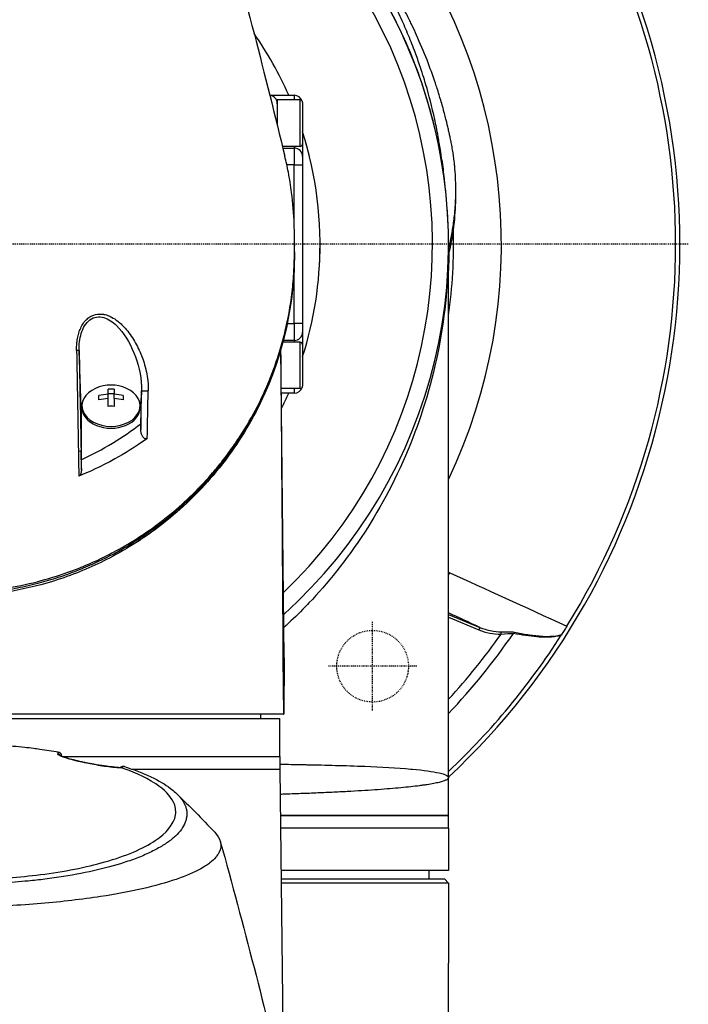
# Model space of a CAD drawing. Header units: millimetres. Extents: x 0 to 4378, y 0 to 2397.
# Tile 163 of 256: x 762 to 842, y 2086 to 2203. Entities that reach past the tile are written whole.
import ezdxf

# ---------------------------------------------------------------- set-up
doc = ezdxf.new("R2010")
doc.units = ezdxf.units.MM
doc.header["$LTSCALE"] = 0.2
doc.linetypes.add('CENTER2', pattern=[1.125, 0.75, -0.125, 0.125, -0.125])
doc.linetypes.add('HIDDEN', pattern=[0.375, 0.25, -0.125])
doc.layers.add('02_Center Line', color=1, linetype='CENTER2')
doc.layers.add('03_Hidden Line', color=2, linetype='HIDDEN')

# ---------------------------------------------------------------- blocks, each defined once
blk = doc.blocks.new('A$Cfecc06f8')
for p, q in [((37.81, 17.65), (40.7, 17.65)), ((40.7, 17.65), (40.7, 17.1)), ((38.7, 17.1), (38.7, 14.08)), ((41.4, 17.1), (38.7, 17.1)), ((41.4, 11.6), (41.4, 17.1)), ((41.7, 16.8), (41.7, 11.9)), ((38.63, 14.35), (38.7, 14.35)), ((41.7, 11.9), (41.7, 10.4)), ((41.4, 11.6), (39.31, 11.6)), ((39.36, 11.4), (40.7, 11.4)), ((40.7, 11.6), (40.7, 11.4)), ((40.7, 11.4), (40.7, 9.4)), ((40.7, 9.4), (39.83, 9.4)), ((40.7, 2.55), (40.7, 9.4)), ((40.7, 9.4), (41.7, 9.4)), ((41.7, 10.4), (41.7, 9.4)), ((41.7, 9.4), (41.7, -9.4)), ((59.86, 5.74), (59.86, 6.45)), ((40.73, 0.65), (40.73, 0.81)), ((59, -63.2), (59, 0)), ((58.99, -1.41), (58.99, -1.41)), ((40.7, -9.4), (40.7, -2.72)), ((39.88, -9.4), (40.7, -9.4)), ((40.7, -9.4), (40.7, -11.4)), ((41.7, -9.4), (40.7, -9.4)), ((41.7, -9.4), (41.7, -10.4)), ((41.7, -10.4), (41.7, -11.9)), ((15.05, -11.01), (15.05, -11.01)), ((15.35, -11.01), (15.35, -11.01)), ((20.75, -11.01), (20.76, -11.01)), ((41.4, -11.6), (39.36, -11.6)), ((40.7, -11.4), (39.41, -11.4)), ((40.7, -11.4), (40.7, -11.6)), ((41.4, -17.1), (41.4, -11.6)), ((14.93, -12), (14.93, -12)), ((15.47, -19.36), (15.22, -12.58)), ((15.23, -12), (15.23, -12)), ((21.16, -11.71), (21.17, -11.7)), ((21.16, -11.7), (21.16, -11.71)), ((21.32, -12), (21.32, -12)), ((22.06, -12), (22.06, -12)), ((39.1, -12.44), (39.1, -12.44)), ((39.53, -49), (39.13, -12.41)), ((41.7, -11.9), (41.7, -16.8)), ((15.24, -13.92), (15.24, -13.92)), ((14.95, -14.4), (14.95, -14.4)), ((18.64, -17.78), (18.64, -17.17)), ((19.36, -17.17), (19.36, -17.78)), ((22.61, -17.37), (22.53, -19.42)), ((41.4, -17.1), (39.18, -17.1)), ((40.7, -17.1), (40.7, -17.65)), ((17.55, -18.45), (17.55, -17.94)), ((18.64, -17.69), (19.36, -17.69)), ((18.64, -18.29), (18.64, -17.78)), ((18.64, -19.22), (18.64, -18.29)), ((19.36, -18.29), (19.36, -17.78)), ((19.36, -18.29), (19.36, -19.22)), ((20.45, -17.94), (20.45, -18.45)), ((22.59, -18.11), (22.59, -18.11)), ((40.7, -17.65), (39.19, -17.65)), ((15.47, -19.36), (15.47, -25.37)), ((15.55, -19.36), (15.55, -19.14)), ((22.45, -19.36), (22.45, -19.14)), ((22.53, -19.42), (22.53, -21.26)), ((54.47, -22.67), (54.47, -22.67)), ((15.47, -25.37), (15.44, -24.5)), ((15.47, -25.55), (15.47, -25.37)), ((50.81, -29.99), (50.81, -29.99)), ((59, -43.87), (62.69, -45.4)), ((59, -44.19), (62.57, -45.67)), ((62.69, -45.4), (62.57, -45.67)), ((65.21, -45.92), (65.21, -46.21)), ((39.37, -49), (39.43, -55.7)), ((39.37, -49), (39.53, -49)), ((39.47, -55.7), (39.53, -49)), ((39.53, -49), (39.47, -55.7)), ((39.43, -55.7), (0.5, -55.7)), ((36.71, -55.7), (36.72, -56.2)), ((39.43, -55.7), (39.47, -55.7)), ((39.47, -55.7), (39.47, -55.7)), ((-39, -56.2), (39, -56.2)), ((39, -60.7), (39, -56.2)), ((13.22, -60.7), (39, -60.7)), ((13.22, -60.7), (39, -60.7)), ((39, -60.7), (39, -62.2)), ((21.49, -62.2), (39.01, -62.2)), ((39.01, -62.2), (39.42, -99.56)), ((59, -67.7), (59, -63.2)), ((39.07, -67.7), (59, -67.7)), ((59, -67.7), (39.07, -67.7)), ((59, -69.2), (59, -67.7)), ((59, -69.2), (39.08, -69.2)), ((59, -69.2), (39.08, -69.2)), ((59, -69.2), (59, -74.2)), ((59, -74.2), (39.14, -74.2)), ((56.7, -75.2), (56.71, -74.2)), ((39.15, -75.2), (58.5, -75.2)), ((59, -75.7), (39.16, -75.7)), ((58.5, -75.2), (59, -75.7)), ((59, -75.7), (59, -85.2)), ((59, -147.58), (59, -85.2))]:
    blk.add_line(p, q)
for centre, radius, start, end in [((0, 0), 86.41, 313.0605, 226.9395), ((0, 0), 59, 311.9888, 228.0112), ((0, 0), 57.09, 313.6982, 226.3018), ((0, 0), 85.91, 328.2048, 31.7952), ((0, 0), 65.26, 334.7073, 35.2904), ((0, 0), 43.77, 23.7811, 34.7693), ((37.7, 16.65), 1, 0, 83.4551), ((40.7, 16.65), 1, 18.6224, 90), ((41.4, 16.8), 0.3, 0, 90), ((0, 0), 43.77, 356.4634, 17.6915), ((0, 0), 43.77, 13.7453, 17.6915), ((41.4, 11.9), 0.3, 270, 0), ((40.7, 10.4), 1, 0, 90), ((0, 0), 59.6, 351.8503, 1.6203), ((0, 0), 43.77, 342.3085, 360), ((0, 0), 59.09, 356.8085, 359.0496), ((40.7, -10.4), 1, 270, 0), ((41.4, -11.9), 0.3, 0, 90), ((0, 0), 59.09, 349.3272, 349.3525), ((19, -21.21), 4.52, 66.0031, 113.9969), ((40.7, -16.65), 1, 270, 341.3776), ((41.4, -16.8), 0.3, 270, 0), ((0, 0), 43.77, 333.6096, 336.2189), ((0, 0), 81.08, 316.695, 325.3339), ((0, 0), 79.93, 317.5762, 324.6769), ((0, 0), 85.92, 313.3702, 327.3637), ((0, 0), 81.08, 310.1024, 310.1031), ((0, 0), 85.92, 312.9837, 312.9859), ((0, 0), 86.41, 313.051579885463, 313.0516103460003)]:
    blk.add_arc(centre, radius, start, end)
for centre, major_axis, ratio, start_param, end_param in [((39.72, -1.94), (1, -0.02), 0.706623, 0.000001, 0.014095), ((49.7, -31.69), (-26.24, 1449), 0.023759, 1.557176, 1.565404), ((42.49, -31.57), (-26.89, 1453.04), 0.018519, 1.55738, 1.565584), ((19, -19.14), (-3.45, 0), 0.707116, 5.274253, 10.433711), ((19, -20.18), (-4.28, 0), 0.707097, 4.627603, 4.797175), ((4.43, -65.15), (17.33, 935.51), 0.018502, 4.758916, 4.763836), ((13.06, -65.74), (-17.88, -929.88), 0.01013, 1.616962, 1.623047), ((19, -20.95), (-4.5, 0), 0.707097, 4.792943, 5.040089), ((19, -21.46), (4.5, 0), 0.707097, 1.65135, 1.898497), ((19, -20.95), (-4.5, 0), 0.707097, 4.384689, 4.631835), ((19, -21.46), (4.5, 0), 0.707097, 1.243096, 1.490243), ((19, -19.36), (-3.45, 0), 0.707116, 0, 3.141593), ((19, -22.23), (4.28, 0), 0.707097, 1.486011, 1.655582), ((19, -21.97), (4.7, 0), 0.707107, 0.709881, 0.709892), ((19, -21.97), (4.7, 0), 0.707107, 2.568828, 2.568838), ((19, -21.97), (4.7, 0), 0.707107, 2.459645, 2.45965), ((-0.82, -1.56), (-34.59, -3.99), 0.799813, 1.966994, 2.216206), ((0, 5.44), (0, 35.29), 0.999657, 3.83428, 3.834282), ((49.72, -31.74), (-26.37, 1456.5), 0.023654, 1.5654, 1.567438), ((42.61, -31.61), (-27.02, 1459.91), 0.018519, 1.565579, 1.567141), ((55.56, -36.57), (-2.11, -4.53), 0.855881, 1.390117, 1.445582), ((67.82, -13.5), (3.26, 32.68), 0.454648, 3.005146, 3.185185), ((66.87, -46.25), (0.06, 0.294), 0.73863, 0.527171, 1.264754), ((12.62, -60.9), (0.486, -0.116), 0.997249, 0.822813, 1.654075), ((16.89, -270.53), (4.64, -215.44), 0.016475, 2.912695, 2.912773), ((16.86, -62.11), (0.087, 0.492), 0.18394, 6.280839, 6.283185), ((16.86, -62.11), (0.087, 0.492), 0.18394, 6.158168, 6.280839), ((17.73, -61.35), (-3.3, -0.41), 0.41873, 2.365377, 2.483927)]:
    blk.add_ellipse(centre, major_axis=major_axis, ratio=ratio, start_param=start_param, end_param=end_param)
for points, knots in [([(59, -0.64), (59.02, -0.55), (59.04, -0.45), (59.09, -0.25), (59.11, -0.14), (59.15, 0.04), (59.17, 0.13), (59.21, 0.3), (59.23, 0.39), (59.27, 0.59), (59.29, 0.7), (59.33, 0.9), (59.35, 0.99), (59.39, 1.19), (59.41, 1.32), (59.45, 1.55), (59.46, 1.65), (59.57, 2.29), (59.64, 2.82), (59.77, 4.05), (59.82, 4.75), (59.87, 6.15), (59.87, 6.86), (59.82, 8.02), (59.79, 8.47), (59.75, 9.03), (59.74, 9.13), (59.71, 9.42), (59.69, 9.61), (59.61, 10.26), (59.55, 10.72), (59.43, 11.42), (59.39, 11.67), (59.33, 12), (59.31, 12.09), (59.28, 12.22), (59.27, 12.26), (59.24, 12.41), (59.22, 12.51), (59.17, 12.76), (59.14, 12.91), (59.06, 13.26), (59.02, 13.45), (58.93, 13.81), (58.89, 13.99), (58.83, 14.23), (58.82, 14.29), (58.77, 14.5), (58.73, 14.66), (58.63, 15.05), (58.57, 15.27), (58.47, 15.66), (58.43, 15.82), (58.34, 16.15), (58.29, 16.32), (58.17, 16.74), (58.09, 17), (57.96, 17.45), (57.9, 17.64), (57.8, 17.97), (57.76, 18.11), (57.69, 18.32), (57.67, 18.39), (57.58, 18.67), (57.51, 18.87), (57.13, 20), (56.8, 20.92), (56.06, 22.82), (55.65, 23.8), (55.03, 25.16), (54.86, 25.54), (54.58, 26.11), (54.5, 26.29), (54.19, 26.91), (53.97, 27.34), (53.51, 28.22), (53.27, 28.66), (52.49, 30.07), (51.92, 31.03), (50.84, 32.76), (50.32, 33.53), (49.16, 35.19), (48.51, 36.08), (47.27, 37.66), (46.69, 38.35), (44.87, 40.47), (43.56, 41.87), (42.15, 43.21)], [-5.115076, -5.115076, -5.115076, -5.115076, -5.103809, -5.103809, -5.091041, -5.091041, -5.081268, -5.081268, -5.070806, -5.070806, -5.057101, -5.057101, -5.047416, -5.047416, -5.032993, -5.032993, -5.021064, -5.021064, -4.959513, -4.959513, -4.879662, -4.879662, -4.798866, -4.798866, -4.746913, -4.746913, -4.735039, -4.735039, -4.713278, -4.713278, -4.660559, -4.660559, -4.631405, -4.631405, -4.620962, -4.620962, -4.61581, -4.61581, -4.603824, -4.603824, -4.585775, -4.585775, -4.565126, -4.565126, -4.545061, -4.545061, -4.538129, -4.538129, -4.518662, -4.518662, -4.489931, -4.489931, -4.468034, -4.468034, -4.446173, -4.446173, -4.412022, -4.412022, -4.38742, -4.38742, -4.368644, -4.368644, -4.359076, -4.359076, -4.331844, -4.331844, -4.208918, -4.208918, -4.076245, -4.076245, -4.023995, -4.023995, -3.998904, -3.998904, -3.939656, -3.939656, -3.878964, -3.878964, -3.746371, -3.746371, -3.637173, -3.637173, -3.509455, -3.509455, -3.406658, -3.406658, -3.192879, -3.192879, -3.192879, -3.192879]), ([(58.19, 10.02), (58.16, 10.23), (58.14, 10.43), (58.11, 10.63), (58.07, 10.91), (58, 11.37), (57.89, 12.03), (57.86, 12.24), (57.82, 12.47), (57.77, 12.71), (57.62, 13.58), (57.47, 14.27), (57.36, 14.78), (57.03, 16.31), (56.67, 17.68), (56.31, 18.9), (56.09, 19.64), (55.84, 20.43), (55.56, 21.27), (55.37, 21.82), (55.17, 22.39), (54.95, 22.97), (54.7, 23.65), (54.43, 24.32), (54.15, 24.99), (53.87, 25.66), (53.58, 26.32), (53.28, 26.98), (53.09, 27.38), (52.91, 27.77), (52.73, 28.13), (52.2, 29.21), (51.71, 30.13), (51.28, 30.92), (50.58, 32.15), (49.81, 33.44), (48.94, 34.75)], [-0.3852325, -0.3852325, -0.3852325, -0.3852325, -0.375, -0.375, -0.375, -0.3512462, -0.3512462, -0.3512462, -0.34375, -0.34375, -0.34375, -0.3125, -0.3125, -0.3125, -0.25, -0.25, -0.25, -0.2121786, -0.2121786, -0.2121786, -0.1875, -0.1875, -0.1875, -0.15625, -0.15625, -0.15625, -0.125, -0.125, -0.125, -0.1091039, -0.1091039, -0.1091039, -0.0625, -0.0625, -0.0625, 0, 0, 0, 0]), ([(58.97, 1.96), (58.94, 2.71), (58.9, 3.45), (58.85, 4.2), (58.75, 5.59), (58.6, 6.99), (58.4, 8.38), (58.01, 11.17), (57.4, 13.94), (56.59, 16.68), (55.79, 19.42), (54.78, 22.14), (53.55, 24.8), (52.93, 26.13), (52.26, 27.45), (51.53, 28.75), (50.81, 30.05), (50.02, 31.34), (49.18, 32.6)], [-0.4708009, -0.4708009, -0.4708009, -0.4708009, -0.4375, -0.4375, -0.4375, -0.375, -0.375, -0.375, -0.25, -0.25, -0.25, -0.125, -0.125, -0.125, -0.0625, -0.0625, -0.0625, 0, 0, 0, 0]), ([(0, -41.27), (1.33, -41.27), (2.65, -41.21), (5.29, -40.95), (6.59, -40.77), (10.43, -40.02), (12.89, -39.29), (15.87, -38.11), (16.52, -37.83), (17.88, -37.21), (18.59, -36.85), (21.14, -35.51), (22.86, -34.41), (24.88, -32.91), (25.29, -32.59), (26.63, -31.52), (27.51, -30.74), (29.25, -29.08), (30.09, -28.19), (31.29, -26.81), (31.69, -26.33), (32.47, -25.35), (32.85, -24.84), (33.59, -23.8), (33.96, -23.27), (35.05, -21.57), (35.73, -20.4), (36.66, -18.59), (36.96, -17.96), (37.53, -16.68), (37.81, -16.02), (38.33, -14.66), (38.57, -13.97), (38.91, -12.91), (39.02, -12.56), (39.34, -11.45), (39.54, -10.71), (40.09, -8.33), (40.36, -6.68), (40.57, -4.64), (40.6, -4.23), (40.67, -3.29), (40.69, -2.76), (40.72, -1.86), (40.73, -1.54), (40.73, -1.1), (40.73, -1.04), (40.73, -0.9), (40.73, -0.83), (40.73, -0.51), (40.73, -0.31), (40.73, 0.04), (40.73, 0.14), (40.73, 0.42), (40.73, 0.57), (40.73, 0.88), (40.73, 1.03), (40.73, 1.28), (40.73, 1.39), (40.73, 1.58), (40.73, 1.66), (40.72, 1.85), (40.72, 1.96), (40.71, 2.16), (40.71, 2.25), (40.66, 3.6), (40.56, 4.87), (40.29, 6.94), (40.16, 7.74), (39.89, 9.18), (39.75, 9.82), (39.59, 10.45)], [-21.001083, -21.001083, -21.001083, -21.001083, -20.328863, -20.328863, -19.655828, -19.655828, -18.308332, -18.308332, -17.924512, -17.924512, -17.485993, -17.485993, -16.316696, -16.316696, -16.006668, -16.006668, -15.296307, -15.296307, -14.534305, -14.534305, -14.139555, -14.139555, -13.730091, -13.730091, -13.30546, -13.30546, -12.401825, -12.401825, -11.929878, -11.929878, -11.437802, -11.437802, -10.9252, -10.9252, -10.663362, -10.663362, -10.117833, -10.117833, -8.934625, -8.934625, -8.645977, -8.645977, -8.260408, -8.260408, -8.006475, -8.006475, -7.961161, -7.961161, -7.91407, -7.91407, -7.778509, -7.778509, -7.724161, -7.724161, -7.666804, -7.666804, -7.602838, -7.602838, -7.565627, -7.565627, -7.532521, -7.532521, -7.488032, -7.488032, -7.450837, -7.450837, -6.924212, -6.924212, -6.587553, -6.587553, -6.320409, -6.320409, -6.320409, -6.320409]), ([(59.01, -1.35), (59.31, -0.02), (59.55, 1.31), (59.8, 3.62), (59.86, 4.68), (59.86, 5.74)], [0.31436871, 0.31436871, 0.31436871, 0.31436871, 0.34474734, 0.34474734, 0.37032933, 0.37032933, 0.37032933, 0.37032933]), ([(59, 0), (59, -4.27), (58.58, -8.31), (57.87, -12.07), (57.07, -16.28), (55.89, -20.13), (54.51, -23.59), (52.9, -27.61), (51.02, -31.1), (49.06, -34.12), (46.88, -37.47), (44.6, -40.23), (42.45, -42.51), (42.2, -42.77), (41.96, -43.02), (41.72, -43.26), (40.97, -44.02), (40.23, -44.74), (39.49, -45.42)], [0, 0, 0, 0, 0.0513847, 0.0513847, 0.0513847, 0.1089687, 0.1089687, 0.1089687, 0.1757473, 0.1757473, 0.1757473, 0.25, 0.25, 0.25, 0.2549863, 0.2549863, 0.2549863, 0.2703423, 0.2703423, 0.2703423, 0.2703423]), ([(0, -41.48), (1.49, -41.48), (3.22, -41.4), (5.15, -41.16), (6.01, -41.05), (6.91, -40.91), (7.85, -40.73), (7.87, -40.72), (7.89, -40.72), (7.91, -40.71), (8.74, -40.55), (9.6, -40.36), (10.48, -40.13), (11.22, -39.93), (11.97, -39.71), (12.73, -39.46), (12.83, -39.43), (12.93, -39.4), (13.03, -39.37), (13.77, -39.12), (14.52, -38.85), (15.27, -38.54), (15.34, -38.52), (15.41, -38.49), (15.48, -38.46), (15.84, -38.32), (16.2, -38.16), (16.56, -38), (16.78, -37.91), (16.99, -37.81), (17.21, -37.71), (17.32, -37.66), (17.42, -37.61), (17.53, -37.56), (17.63, -37.51), (17.71, -37.48), (17.82, -37.42), (17.83, -37.42), (17.84, -37.41), (17.86, -37.41), (19.28, -36.72), (20.54, -36.01), (21.67, -35.31), (22.4, -34.86), (23.07, -34.41), (23.69, -33.97), (24.39, -33.48), (25.03, -32.99), (25.61, -32.53), (26.12, -32.12), (26.59, -31.72), (27.01, -31.35), (27.83, -30.63), (28.5, -29.99), (29.05, -29.44), (29.17, -29.31), (29.29, -29.19), (29.4, -29.08), (29.7, -28.77), (29.97, -28.49), (30.19, -28.24), (30.3, -28.12), (30.4, -28.01), (30.5, -27.9), (30.52, -27.87), (30.55, -27.84), (30.58, -27.81), (30.6, -27.79), (30.61, -27.77), (30.63, -27.75), (30.65, -27.73), (30.67, -27.71), (30.69, -27.68), (30.7, -27.67), (30.71, -27.66), (30.72, -27.65), (30.72, -27.65), (30.72, -27.65), (30.72, -27.65), (30.72, -27.64), (30.73, -27.64), (30.73, -27.64), (30.73, -27.64), (30.74, -27.63), (30.75, -27.62), (31.07, -27.25), (31.39, -26.88), (31.69, -26.5), (32.62, -25.36), (33.47, -24.2), (34.23, -23.03), (35.01, -21.83), (35.71, -20.62), (36.32, -19.41), (36.96, -18.16), (37.52, -16.92), (38, -15.68), (38.16, -15.27), (38.31, -14.87), (38.45, -14.46), (38.53, -14.23), (38.61, -14.01), (38.68, -13.79), (38.9, -13.15), (39.09, -12.51), (39.27, -11.88), (39.63, -10.57), (39.92, -9.29), (40.14, -8.02), (40.25, -7.36), (40.35, -6.72), (40.43, -6.07), (40.51, -5.42), (40.57, -4.77), (40.62, -4.12), (40.67, -3.39), (40.71, -2.67), (40.72, -1.95)], [0.0000003, 0.0000003, 0.0000003, 0.0000003, 0.0859853, 0.0859853, 0.0859853, 0.1241981, 0.1241981, 0.1241981, 0.125, 0.125, 0.125, 0.1589987, 0.1589987, 0.1589987, 0.1875, 0.1875, 0.1875, 0.1911709, 0.1911709, 0.1911709, 0.21875, 0.21875, 0.21875, 0.2212271, 0.2212271, 0.2212271, 0.234375, 0.234375, 0.234375, 0.2421875, 0.2421875, 0.2421875, 0.2460938, 0.2460938, 0.2460938, 0.2496161, 0.2496161, 0.2496161, 0.25, 0.25, 0.25, 0.2912742, 0.2912742, 0.2912742, 0.3179228, 0.3179228, 0.3179228, 0.3481944, 0.3481944, 0.3481944, 0.375, 0.375, 0.375, 0.4261619, 0.4261619, 0.4261619, 0.4375, 0.4375, 0.4375, 0.46875, 0.46875, 0.46875, 0.484375, 0.484375, 0.484375, 0.4893023, 0.4893023, 0.4893023, 0.4921875, 0.4921875, 0.4921875, 0.4960938, 0.4960938, 0.4960938, 0.4980469, 0.4980469, 0.4980469, 0.4986572, 0.4986572, 0.4986572, 0.4992676, 0.4992676, 0.4992676, 0.5, 0.5, 0.5, 0.5215625, 0.5215625, 0.5215625, 0.5877727, 0.5877727, 0.5877727, 0.656049, 0.656049, 0.656049, 0.7265974, 0.7265974, 0.7265974, 0.75, 0.75, 0.75, 0.7627993, 0.7627993, 0.7627993, 0.7996666, 0.7996666, 0.7996666, 0.8755356, 0.8755356, 0.8755356, 0.9146293, 0.9146293, 0.9146293, 0.9545641, 0.9545641, 0.9545641, 1, 1, 1, 1]), ([(40.72, -1.96), (40.6, -8.01), (39.12, -14.14), (34.82, -22.44), (33.12, -25), (29.38, -29.41), (27.41, -31.33), (23.37, -34.5), (21.35, -35.84), (17.35, -37.96), (15.41, -38.81), (9.88, -40.73), (5.99, -41.52), (1.4, -41.75), (0.7, -41.77), (0, -41.77)], [0, 0, 0, 0, 2.532204, 2.532204, 3.707832, 3.707832, 4.693204, 4.693204, 5.508884, 5.508884, 6.184691, 6.184691, 7.353938, 7.353938, 7.564593, 7.564593, 7.564593, 7.564593]), ([(14.91, -12.58), (14.91, -12.36), (14.92, -12.15), (14.93, -11.95), (14.94, -11.74), (14.96, -11.58), (14.99, -11.35), (15.03, -11.12), (15.07, -10.9), (15.13, -10.69), (15.16, -10.57), (15.19, -10.47), (15.23, -10.37), (15.26, -10.28), (15.29, -10.19), (15.33, -10.09), (15.51, -9.66), (15.74, -9.28), (16.05, -8.96), (16.18, -8.83), (16.33, -8.71), (16.48, -8.61), (16.79, -8.41), (17.1, -8.33), (17.39, -8.29), (17.6, -8.26), (17.83, -8.27), (18.05, -8.3), (18.09, -8.3), (18.13, -8.31), (18.16, -8.31), (18.26, -8.33), (18.35, -8.35), (18.45, -8.38), (18.5, -8.4), (18.56, -8.42), (18.61, -8.44), (18.76, -8.49), (18.94, -8.57), (19.07, -8.64), (19.32, -8.77), (19.56, -8.93), (19.8, -9.12), (19.93, -9.22), (20.06, -9.33), (20.19, -9.45), (20.31, -9.57), (20.42, -9.68), (20.52, -9.79), (20.93, -10.22), (21.32, -10.74), (21.66, -11.3), (21.99, -11.84), (22.27, -12.38), (22.53, -13.01), (22.54, -13.03), (22.55, -13.05), (22.56, -13.07), (22.69, -13.4), (22.81, -13.73), (22.91, -14.06), (23.01, -14.39), (23.09, -14.69), (23.17, -15.06), (23.18, -15.08), (23.18, -15.1), (23.19, -15.12), (23.26, -15.47), (23.31, -15.79), (23.35, -16.17), (23.36, -16.19), (23.36, -16.21), (23.36, -16.23), (23.4, -16.6), (23.41, -16.9), (23.4, -17.36)], [0, 0, 0, 0, 0.03125, 0.03125, 0.03125, 0.0625, 0.0625, 0.0625, 0.09375, 0.09375, 0.09375, 0.110985, 0.110985, 0.110985, 0.125, 0.125, 0.125, 0.1875, 0.1875, 0.1875, 0.213151, 0.213151, 0.213151, 0.266654, 0.266654, 0.266654, 0.305187, 0.305187, 0.305187, 0.3125, 0.3125, 0.3125, 0.332554, 0.332554, 0.332554, 0.34375, 0.34375, 0.34375, 0.375, 0.375, 0.375, 0.4375, 0.4375, 0.4375, 0.469225, 0.469225, 0.469225, 0.5, 0.5, 0.5, 0.625, 0.625, 0.625, 0.746043, 0.746043, 0.746043, 0.75, 0.75, 0.75, 0.8125, 0.8125, 0.8125, 0.875, 0.875, 0.875, 0.877935, 0.877935, 0.877935, 0.9375, 0.9375, 0.9375, 0.940676, 0.940676, 0.940676, 1, 1, 1, 1]), ([(15.22, -12.58), (15.2, -11.89), (15.27, -11.21), (15.66, -9.92), (16, -9.32), (16.97, -8.59), (17.58, -8.52), (18.7, -8.85), (19.2, -9.2), (20.53, -10.5), (21.21, -11.65), (22.22, -14.12), (22.56, -15.47), (22.61, -16.84)], [0, 0, 0, 0, 0.125, 0.125, 0.25, 0.25, 0.375, 0.375, 0.5, 0.5, 0.75, 0.75, 1, 1, 1, 1]), ([(22.61, -16.84), (22.61, -16.93), (22.61, -17.02), (22.61, -17.19), (22.61, -17.28), (22.61, -17.37)], [0, 0, 0, 0, 0.499955, 0.499955, 1, 1, 1, 1]), ([(22.61, -17.37), (22.61, -17.36), (22.7, -17.35), (22.88, -17.35), (23.06, -17.35), (23.28, -17.35), (23.4, -17.36)], [0, 0, 0, 0, 0.497548, 0.497548, 0.497548, 1, 1, 1, 1]), ([(22.53, -19.42), (22.53, -19.34), (22.53, -19.25), (22.52, -19.17), (22.5, -18.99), (22.46, -18.83), (22.39, -18.66), (22.38, -18.64), (22.37, -18.61), (22.36, -18.58)], [0.0000002, 0.0000002, 0.0000002, 0.0000002, 0.0322579, 0.0322579, 0.0322579, 0.096774, 0.096774, 0.096774, 0.1079798, 0.1079798, 0.1079798, 0.1079798]), ([(22.53, -21.26), (22.53, -21.38), (22.53, -21.5), (22.53, -21.73), (22.53, -21.85), (22.53, -21.96)], [0.00009515, 0.00009515, 0.00009515, 0.00009515, 0.04141577, 0.04141577, 0.08265735, 0.08265735, 0.08265735, 0.08265735]), ([(23.3, -23.01), (23.28, -23.02), (23.27, -23.03), (23.23, -23.04), (23.22, -23.05), (23.16, -23.06), (23.13, -23.06), (23.06, -23.05), (23.02, -23.03), (22.93, -22.99), (22.89, -22.96), (22.78, -22.85), (22.73, -22.77), (22.63, -22.56), (22.59, -22.43), (22.54, -22.18), (22.53, -22.06), (22.53, -21.96)], [0.0000002, 0.0000002, 0.0000002, 0.0000002, 0.0061129, 0.0061129, 0.0121826, 0.0121826, 0.0227896, 0.0227896, 0.0351343, 0.0351343, 0.0508386, 0.0508386, 0.0707889, 0.0707889, 0.094253, 0.094253, 0.1183109, 0.1183109, 0.1183109, 0.1183109]), ([(23.3, -23.01), (21.91, -24.02), (20.55, -24.83), (17.8, -26.35), (16.29, -27.03), (15.18, -27.47)], [0.000003, 0.000003, 0.000003, 0.000003, 0.596138, 0.596138, 1.498187, 1.498187, 1.498187, 1.498187]), ([(15.47, -25.55), (15.47, -25.75), (15.47, -25.96), (15.47, -26.37), (15.48, -26.57), (15.48, -26.78)], [-0.1420846, -0.1420846, -0.1420846, -0.1420846, -0.071052, -0.071052, 0, 0, 0, 0]), ([(15.48, -26.78), (15.48, -26.92), (15.46, -27.05), (15.4, -27.24), (15.36, -27.31), (15.3, -27.38), (15.28, -27.41), (15.23, -27.44), (15.21, -27.46), (15.18, -27.47)], [0, 0, 0, 0, 0.049407, 0.049407, 0.0845377, 0.0845377, 0.1006426, 0.1006426, 0.1144911, 0.1144911, 0.1144911, 0.1144911]), ([(62.69, -45.4), (62.81, -45.45), (62.96, -45.51), (63.37, -45.64), (63.66, -45.72), (64.46, -45.89), (64.9, -45.92), (65.21, -45.92)], [0, 0, 0, 0, 0.25, 0.25, 0.5, 0.5, 1, 1, 1, 1]), ([(73.02, -45.26), (72.91, -45.43), (72.8, -45.6), (72.6, -45.94), (72.5, -46.1), (72.4, -46.26)], [-0.1213984, -0.1213984, -0.1213984, -0.1213984, -0.0607472, -0.0607472, -0.0000244, -0.0000244, -0.0000244, -0.0000244]), ([(65.21, -45.92), (65.51, -45.92), (65.76, -45.92), (66.07, -45.92), (66.39, -45.92), (66.63, -45.93), (66.81, -45.97)], [0, 0, 0, 0, 0.5, 0.5, 0.5, 1, 1, 1, 1]), ([(72.35, -46.34), (72.14, -46.4), (71.93, -46.45), (71.71, -46.49), (71.6, -46.51), (71.48, -46.52), (71.37, -46.53), (71.26, -46.55), (71.12, -46.56), (71.03, -46.56), (70.99, -46.57), (70.94, -46.57), (70.9, -46.57), (70.76, -46.57), (70.61, -46.58), (70.44, -46.57), (70.22, -46.57), (69.96, -46.56), (69.73, -46.54), (69.64, -46.54), (69.55, -46.53), (69.46, -46.52), (68.6, -46.45), (67.67, -46.32), (66.68, -46.12)], [0.0000001, 0.0000001, 0.0000001, 0.0000001, 0.125, 0.125, 0.125, 0.1875, 0.1875, 0.1875, 0.25, 0.25, 0.25, 0.2795113, 0.2795113, 0.2795113, 0.375, 0.375, 0.375, 0.5, 0.5, 0.5, 0.5477601, 0.5477601, 0.5477601, 1, 1, 1, 1]), ([(66.81, -45.97), (67.37, -46.09), (67.89, -46.19), (68.4, -46.26), (68.65, -46.3), (68.9, -46.33), (69.15, -46.36), (69.27, -46.37), (69.4, -46.39), (69.54, -46.4), (69.66, -46.41), (69.79, -46.42), (69.91, -46.43), (70.3, -46.46), (70.61, -46.47), (70.95, -46.46), (71.02, -46.46), (71.1, -46.46), (71.18, -46.45), (71.61, -46.43), (72.02, -46.37), (72.4, -46.26)], [0, 0, 0, 0, 0.25, 0.25, 0.25, 0.375, 0.375, 0.375, 0.4392651, 0.4392651, 0.4392651, 0.5, 0.5, 0.5, 0.7044426, 0.7044426, 0.7044426, 0.75, 0.75, 0.75, 0.9999969, 0.9999969, 0.9999969, 0.9999969]), ([(72.4, -46.26), (72.39, -46.27), (72.39, -46.28), (72.37, -46.31), (72.36, -46.32), (72.35, -46.34)], [-0.009683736, -0.009683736, -0.009683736, -0.009683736, -0.005063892, -0.005063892, -0.000000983, -0.000000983, -0.000000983, -0.000000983]), ([(12.75, -60.19), (12.04, -60.07), (11.3, -59.96), (10.3, -59.82), (10.05, -59.79), (9.46, -59.71), (9.12, -59.67), (8.32, -59.59), (7.85, -59.54), (7.13, -59.47), (6.86, -59.45), (5.63, -59.34), (4.66, -59.28), (3.19, -59.21), (2.69, -59.19), (1.96, -59.17), (1.71, -59.16), (1.33, -59.16), (1.21, -59.15), (0.97, -59.15), (0.84, -59.15), (0.48, -59.15), (0.23, -59.15), (0, -59.15)], [0.000005, 0.000005, 0.000005, 0.000005, 0.245288, 0.245288, 0.32758, 0.32758, 0.439471, 0.439471, 0.588452, 0.588452, 0.672216, 0.672216, 0.969709, 0.969709, 1.119078, 1.119078, 1.193047, 1.193047, 1.22978, 1.22978, 1.265, 1.265, 1.331927, 1.331927, 1.331927, 1.331927]), ([(16.96, -61.62), (16.64, -61.57), (16.31, -61.5), (16.03, -61.45), (15.86, -61.41), (15.7, -61.38), (15.57, -61.35), (15.53, -61.34), (15.49, -61.33), (15.45, -61.32), (15.34, -61.3), (15.24, -61.27), (15.13, -61.25), (14.99, -61.22), (14.85, -61.18), (14.72, -61.15), (14.66, -61.14), (14.6, -61.12), (14.55, -61.11), (14.47, -61.09), (14.41, -61.07), (14.34, -61.05), (14.1, -60.99), (13.88, -60.93), (13.7, -60.87), (13.61, -60.85), (13.52, -60.82), (13.45, -60.79), (13.37, -60.77), (13.3, -60.74), (13.23, -60.72), (13.1, -60.67), (12.99, -60.63), (12.91, -60.59), (12.75, -60.51), (12.68, -60.45), (12.69, -60.4)], [0, 0, 0, 0, 0.068487, 0.068487, 0.068487, 0.110613, 0.110613, 0.110613, 0.125, 0.125, 0.125, 0.165111, 0.165111, 0.165111, 0.221432, 0.221432, 0.221432, 0.25, 0.25, 0.25, 0.287562, 0.287562, 0.287562, 0.427692, 0.427692, 0.427692, 0.5, 0.5, 0.5, 0.5757, 0.5757, 0.5757, 0.720411, 0.720411, 0.720411, 1, 1, 1, 1]), ([(12.75, -60.19), (12.76, -60.19), (12.77, -60.2), (12.79, -60.2), (12.8, -60.2), (12.82, -60.21)], [-0.00715982, -0.00715982, -0.00715982, -0.00715982, -0.003611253, -0.003611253, -0.000066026, -0.000066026, -0.000066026, -0.000066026]), ([(13.18, -60.68), (13.18, -60.68), (13.18, -60.68), (13.17, -60.63), (13.16, -60.58), (13.13, -60.48), (13.11, -60.43), (13.07, -60.37), (13.06, -60.36), (13.02, -60.32), (12.98, -60.29), (12.9, -60.24), (12.86, -60.22), (12.82, -60.21)], [-0.00030662, -0.00030662, -0.00030662, -0.00030662, 0, 0, 0.01532058, 0.01532058, 0.03142731, 0.03142731, 0.03552574, 0.03552574, 0.04971247, 0.04971247, 0.06328028, 0.06328028, 0.06328028, 0.06328028]), ([(12.98, -60.59), (12.98, -60.59), (12.99, -60.6), (13.07, -60.64), (13.16, -60.68), (13.46, -60.79), (13.71, -60.87), (14.32, -61.05), (14.69, -61.14), (15.41, -61.31), (15.77, -61.39), (16.4, -61.52), (16.68, -61.57), (16.95, -61.62)], [0.1063312, 0.1063312, 0.1063312, 0.1063312, 0.1609573, 0.1609573, 0.2606105, 0.2606105, 0.4056646, 0.4056646, 0.5415381, 0.5415381, 0.6516112, 0.6516112, 0.7354654, 0.7354654, 0.7354654, 0.7354654]), ([(16.95, -61.62), (17.31, -61.68), (17.65, -61.74), (18.32, -61.84), (18.65, -61.88), (19.31, -61.96), (19.64, -61.99), (20, -62.01), (20.09, -62.02), (20.17, -62.02)], [0.0002819, 0.0002819, 0.0002819, 0.0002819, 0.1096864, 0.1096864, 0.2297154, 0.2297154, 0.3813956, 0.3813956, 0.4345671, 0.4345671, 0.4345671, 0.4345671]), ([(20.25, -62.03), (20.1, -62.03), (19.92, -62.02), (19.74, -62), (19.65, -61.99), (19.55, -61.99), (19.46, -61.98), (19.41, -61.97), (19.36, -61.97), (19.31, -61.96), (19.26, -61.96), (19.23, -61.95), (19.16, -61.94), (19.09, -61.94), (19.01, -61.93), (18.94, -61.92), (18.86, -61.91), (18.77, -61.9), (18.69, -61.89), (18.53, -61.87), (18.41, -61.85), (18.2, -61.82), (17.79, -61.76), (17.37, -61.7), (16.96, -61.62)], [0, 0, 0, 0, 0.25, 0.25, 0.25, 0.375, 0.375, 0.375, 0.4375, 0.4375, 0.4375, 0.5, 0.5, 0.5, 0.557564, 0.557564, 0.557564, 0.625, 0.625, 0.625, 0.75, 0.75, 0.75, 1, 1, 1, 1]), ([(39, -61.61), (39.9, -61.62), (40.81, -61.64), (41.72, -61.66), (41.88, -61.66), (42.05, -61.66), (42.21, -61.67), (44.42, -61.71), (46.78, -61.77), (49.06, -61.86), (51.01, -61.93), (52.9, -62.04), (54.51, -62.18), (54.59, -62.19), (54.66, -62.2), (54.74, -62.2), (56.03, -62.32), (57.12, -62.47), (57.87, -62.64), (58.59, -62.8), (59, -62.99), (59, -63.2)], [0.7279817, 0.7279817, 0.7279817, 0.7279817, 0.7466289, 0.7466289, 0.7466289, 0.75, 0.75, 0.75, 0.8157706, 0.8157706, 0.8157706, 0.8722986, 0.8722986, 0.8722986, 0.875, 0.875, 0.875, 0.9388377, 0.9388377, 0.9388377, 1, 1, 1, 1]), ([(-0.01, -75.32), (1.13, -75.32), (2.28, -75.3), (4.53, -75.23), (5.69, -75.16), (8.13, -74.98), (9.4, -74.85), (13.45, -74.34), (16.03, -73.83), (20.77, -72.48), (22.79, -71.62), (25.52, -69.81), (26.47, -68.76), (26.71, -67.09), (26.63, -66.59), (26.04, -65.35), (25.33, -64.63), (22.92, -63.04), (21.32, -62.41), (20.25, -62.03)], [-3.557548, -3.557548, -3.557548, -3.557548, -3.349945, -3.349945, -3.131371, -3.131371, -2.88131, -2.88131, -2.314192, -2.314192, -1.681115, -1.681115, -1.111984, -1.111984, -0.864569, -0.864569, -0.492008, -0.492008, -0.000015, -0.000015, -0.000015, -0.000015]), ([(20.58, -61.89), (21.17, -62.08), (21.72, -62.28), (22.77, -62.68), (23.26, -62.89), (24.64, -63.54), (25.42, -64), (26.47, -64.79), (26.83, -65.12), (27.19, -65.54), (27.26, -65.63), (27.36, -65.76), (27.39, -65.8), (27.58, -66.07), (27.69, -66.29), (27.83, -66.62), (27.87, -66.74), (27.94, -67), (27.96, -67.13), (27.98, -67.39), (27.99, -67.53), (27.97, -67.8), (27.95, -67.94), (27.89, -68.22), (27.85, -68.36), (27.58, -69.06), (27.18, -69.61), (26.49, -70.26), (26.34, -70.39), (25.87, -70.77), (25.51, -71.02), (24.71, -71.51), (24.26, -71.75), (23.55, -72.1), (23.3, -72.22), (22.8, -72.44), (22.54, -72.55), (22, -72.76), (21.72, -72.86), (21.15, -73.07), (20.84, -73.17), (20.4, -73.31), (20.26, -73.36), (17.85, -74.1), (15.19, -74.68), (11.9, -75.14), (11.53, -75.19), (10.5, -75.32), (9.84, -75.39), (8.16, -75.55), (7.13, -75.63), (5.57, -75.72), (5.05, -75.75), (3.99, -75.79), (3.46, -75.81), (2.93, -75.83)], [0.00002, 0.00002, 0.00002, 0.00002, 0.259158, 0.259158, 0.518708, 0.518708, 1.038075, 1.038075, 1.384705, 1.384705, 1.477831, 1.477831, 1.526561, 1.526561, 1.759973, 1.759973, 1.890971, 1.890971, 2.029156, 2.029156, 2.171186, 2.171186, 2.316283, 2.316283, 2.460898, 2.460898, 3.049329, 3.049329, 3.189055, 3.189055, 3.478614, 3.478614, 3.769885, 3.769885, 3.913253, 3.913253, 4.056001, 4.056001, 4.19686, 4.19686, 4.341119, 4.341119, 4.411312, 4.411312, 5.498875, 5.498875, 5.634552, 5.634552, 5.872375, 5.872375, 6.229939, 6.229939, 6.408513, 6.408513, 6.587137, 6.587137, 6.587137, 6.587137]), ([(20.21, -62.02), (20.22, -62.02), (20.22, -62.03), (20.24, -62.03), (20.25, -62.03), (20.25, -62.03)], [0.000074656, 0.000074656, 0.000074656, 0.000074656, 0.002992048, 0.002992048, 0.005986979, 0.005986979, 0.005986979, 0.005986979]), ([(20.58, -61.89), (20.56, -61.89), (20.54, -61.88), (20.5, -61.87), (20.47, -61.87), (20.45, -61.87)], [-0.0164291, -0.0164291, -0.0164291, -0.0164291, -0.00823051, -0.00823051, -0.00000316, -0.00000316, -0.00000316, -0.00000316]), ([(59, -63.2), (59, -63.21), (59, -63.21), (59, -63.22), (59, -63.22), (59, -63.23), (59, -63.24), (58.99, -63.25), (58.99, -63.26), (58.98, -63.27), (58.97, -63.29), (58.95, -63.32), (58.93, -63.34), (58.9, -63.37), (58.87, -63.39), (58.84, -63.41), (58.8, -63.44), (58.76, -63.46), (58.72, -63.49), (58.62, -63.53), (58.5, -63.58), (58.36, -63.63), (58.22, -63.68), (58.06, -63.72), (57.87, -63.77), (57.68, -63.81), (57.47, -63.86), (57.24, -63.9), (57.01, -63.95), (56.75, -63.99), (56.47, -64.04), (56.33, -64.06), (56.19, -64.08), (56.03, -64.1), (55.88, -64.12), (55.72, -64.14), (55.56, -64.17), (55.23, -64.21), (54.88, -64.25), (54.51, -64.29), (54.15, -64.33), (53.75, -64.37), (53.34, -64.41), (52.93, -64.45), (52.5, -64.49), (52.05, -64.52), (51.6, -64.56), (51.13, -64.6), (50.63, -64.63), (50.14, -64.67), (49.63, -64.7), (49.09, -64.74), (48.56, -64.77), (48, -64.8), (47.43, -64.83), (47.14, -64.85), (46.85, -64.86), (46.55, -64.88), (46.25, -64.9), (45.94, -64.91), (45.64, -64.93), (45.02, -64.96), (44.39, -64.98), (43.74, -65.01), (43.09, -65.04), (42.43, -65.07), (41.75, -65.09), (41.07, -65.12), (40.37, -65.14), (39.66, -65.17), (39.45, -65.17), (39.25, -65.18), (39.04, -65.19)], [-0.00006369, -0.00006369, -0.00006369, -0.00006369, 0.00029651, 0.00029651, 0.00029651, 0.00065671, 0.00065671, 0.00065671, 0.00137712, 0.00137712, 0.00137712, 0.00281792, 0.00281792, 0.00281792, 0.00425873, 0.00425873, 0.00425873, 0.00569954, 0.00569954, 0.00569954, 0.00858115, 0.00858115, 0.00858115, 0.01146277, 0.01146277, 0.01146277, 0.01434438, 0.01434438, 0.01434438, 0.017226, 0.017226, 0.017226, 0.0186668, 0.0186668, 0.0186668, 0.02010761, 0.02010761, 0.02010761, 0.02298922, 0.02298922, 0.02298922, 0.02587084, 0.02587084, 0.02587084, 0.02875245, 0.02875245, 0.02875245, 0.03163407, 0.03163407, 0.03163407, 0.03451568, 0.03451568, 0.03451568, 0.0373973, 0.0373973, 0.0373973, 0.0388381, 0.0388381, 0.0388381, 0.04027891, 0.04027891, 0.04027891, 0.04316053, 0.04316053, 0.04316053, 0.04604214, 0.04604214, 0.04604214, 0.04892569, 0.04892569, 0.04892569, 0.04975857, 0.04975857, 0.04975857, 0.04975857]), ([(31.28, -69.66), (31.95, -70.38), (32.27, -71.2), (31.75, -72.16), (31.72, -72.22), (31.64, -72.34), (31.6, -72.4), (31.51, -72.52), (31.46, -72.57), (31.22, -72.87), (30.98, -73.09), (30.54, -73.43), (30.38, -73.54), (29.51, -74.11), (28.61, -74.54), (27.26, -75.06), (26.99, -75.16), (24.35, -76.06), (21.31, -76.75), (15.57, -77.63), (13.19, -77.91), (9.44, -78.23), (8.17, -78.31), (5.59, -78.46), (4.26, -78.51), (2.93, -78.55)], [1.087756, 1.087756, 1.087756, 1.087756, 1.428405, 1.428405, 1.450296, 1.450296, 1.471663, 1.471663, 1.492327, 1.492327, 1.574835, 1.574835, 1.616316, 1.616316, 1.784634, 1.784634, 1.826029, 1.826029, 2.164003, 2.164003, 2.373598, 2.373598, 2.479923, 2.479923, 2.586935, 2.586935, 2.586935, 2.586935])]:
    blk.add_open_spline(points, degree=3, knots=knots)
for points in [[(31.95, 39.93), (34.73, 29.94), (37.27, 19.95), (39.59, 10.45)], [(58.19, 10.02), (58.29, 9.26), (58.39, 8.51), (58.49, 7.75)], [(40.73, -0.11), (40.73, -0.14), (40.73, -0.16), (40.73, -0.19)], [(40.73, -0.89), (40.73, -0.96), (40.73, -1.02), (40.73, -1.08)], [(40.73, -1.08), (40.73, -1.21), (40.73, -1.35), (40.73, -1.48)], [(15.22, -12.58), (15.21, -12.57), (15.08, -12.57), (14.91, -12.58)], [(39.1, -12.51), (39.2, -24.67), (39.29, -36.84), (39.37, -49)], [(15.64, -18.58), (15.53, -18.83), (15.47, -19.09), (15.47, -19.36)], [(15.13, -24.5), (15.3, -24.5), (15.43, -24.49), (15.44, -24.5)], [(59, -38.86), (59.05, -38.88), (59.1, -38.9), (59.15, -38.93)], [(59.15, -38.93), (63.31, -40.82), (67.93, -42.93), (73.02, -45.26)], [(62.69, -45.4), (61.46, -44.82), (60.23, -44.25), (59, -43.68)], [(65.21, -46.21), (65.74, -46.17), (66.33, -46.07), (66.68, -46.12)], [(12.69, -60.4), (12.71, -60.32), (12.73, -60.25), (12.75, -60.19)], [(13.17, -60.64), (13.18, -60.66), (13.18, -60.67), (13.18, -60.68)], [(13.18, -60.68), (13.18, -60.68), (13.18, -60.68), (13.17, -60.68)], [(20.06, -62.01), (20.1, -61.99), (20.13, -61.97), (20.16, -61.95)], [(20.45, -61.87), (20.36, -61.86), (20.26, -61.89), (20.17, -61.96)], [(20.17, -62.02), (20.18, -62.02), (20.19, -62.02), (20.21, -62.02)], [(26.8, -65.11), (28.29, -66.57), (29.8, -68.09), (31.28, -69.66)], [(31.95, -70.77), (34.73, -80.76), (37.27, -90.75), (39.59, -100.25)]]:
    blk.add_open_spline(points, degree=3)
blk.add_rational_spline([(40.73, -1.48), (40.73, -1.64), (40.73, -1.79), (40.72, -1.95)], [1, 1.00000000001, 1.00000000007, 1], degree=3)
at = {"layer": '02_Center Line'}
for p, q in [((87.41, 0), (-87.41, 0)), ((50, -55.25), (50, -44.75)), ((55.25, -50), (44.75, -50))]:
    blk.add_line(p, q, dxfattribs=at)
at = {"layer": '03_Hidden Line'}
blk.add_circle((50, -50), 4.25, dxfattribs=at)

msp = doc.modelspace()

# ---------------------------------------------------------------- block references
msp.add_blockref('A$Cfecc06f8', (754.283, 2176.398))

doc.saveas('drawing.dxf')
